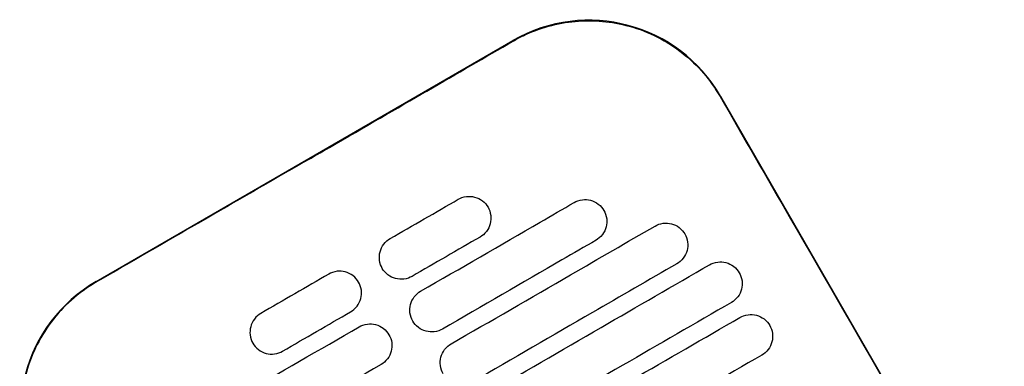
# Model space of a CAD drawing. Header units: metres. Extents: x 15.2 to 54.2, y -39.7 to 1.1.
# Tile 11 of 256: x 20.5555 to 20.7499, y -37.0842 to -37.0159. Entities that reach past the tile are written whole.
import ezdxf

# ---------------------------------------------------------------- set-up
doc = ezdxf.new("R2010")
doc.units = ezdxf.units.M
doc.header["$MEASUREMENT"] = 0
doc.layers.add('2D', color=252, linetype='Continuous')

# ---------------------------------------------------------------- blocks, each defined once
blk = doc.blocks.new('2D_QYOS_150')
for p, q in [((0.31045, -0.27956, 0.012), (0.39271, -0.23204, 0.012)), ((0.4337, -0.24301, 0.012), (0.48972, -0.33999, 0.012))]:
    blk.add_line(p, q)
for centre, start, end in [((0.40772, -0.25802, 0.012), 30.0135, 120.0135), ((0.32546, -0.30554, 0.012), 120.0135, 210.0135)]:
    blk.add_arc(centre, 0.03, start, end)
for points, knots in [([(0.39277, -0.23213, 0.012), (0.39343, -0.23175, 0.012), (0.3941, -0.2314, 0.012), (0.398, -0.22953, 0.012), (0.40145, -0.22857, 0.012), (0.40859, -0.22792, 0.012), (0.41221, -0.22824, 0.012), (0.41953, -0.23026, 0.012), (0.42313, -0.23209, 0.012), (0.42922, -0.23691, 0.012), (0.43172, -0.23979, 0.012), (0.4336, -0.24306, 0.012)], [-8.20809, -8.20809, -8.20809, -8.20809, -7.978943, -7.978943, -6.912231, -6.912231, -5.830065, -5.830065, -4.632711, -4.632711, -3.498654, -3.498654, -3.498654, -3.498654]), ([(0.35164, -0.2559, 0.012), (0.35327, -0.25497, 0.012), (0.35489, -0.25403, 0.012), (0.3704, -0.24506, 0.012), (0.38179, -0.23848, 0.012), (0.39277, -0.23213, 0.012)], [-12.071476, -12.071476, -12.071476, -12.071476, -11.509189, -11.509189, -6.696301, -6.696301, -6.696301, -6.696301]), ([(0.4336, -0.24306, 0.012), (0.43816, -0.25096, 0.012), (0.44289, -0.25916, 0.012), (0.46154, -0.29146, 0.012), (0.47558, -0.31576, 0.012), (0.48963, -0.34005, 0.012)], [-3.18138, -3.18138, -3.18138, -3.18138, -2.673929, -2.673929, -1.133377, -1.133377, -1.133377, -1.133377]), ([(0.3745, -0.28148, 0.012), (0.38237, -0.27694, 0.012), (0.39023, -0.27239, 0.012), (0.40034, -0.26655, 0.012), (0.40258, -0.26526, 0.012), (0.40481, -0.26397, 0.012)], [0.699452, 0.699452, 0.699452, 0.699452, 3.425217, 3.425217, 4.200582, 4.200582, 4.200582, 4.200582]), ([(0.38193, -0.26333, 0.012), (0.38235, -0.26309, 0.012), (0.3829, -0.26287, 0.012), (0.38408, -0.26272, 0.012), (0.38463, -0.26276, 0.012), (0.38571, -0.26304, 0.012), (0.38623, -0.26329, 0.012), (0.38719, -0.26402, 0.012), (0.38755, -0.26448, 0.012), (0.3878, -0.26491, 0.012)], [-0.5513269, -0.5513269, -0.5513269, -0.5513269, -0.4030891, -0.4030891, -0.2776846, -0.2776846, -0.1471626, -0.1471626, 0, 0, 0, 0]), ([(0.40481, -0.26397, 0.012), (0.40524, -0.26372, 0.012), (0.40579, -0.26351, 0.012), (0.40697, -0.26336, 0.012), (0.40752, -0.26339, 0.012), (0.4086, -0.26368, 0.012), (0.40911, -0.26393, 0.012), (0.41007, -0.26466, 0.012), (0.41044, -0.26512, 0.012), (0.41068, -0.26554, 0.012)], [-0.5513875, -0.5513875, -0.5513875, -0.5513875, -0.4031047, -0.4031047, -0.2776919, -0.2776919, -0.1471638, -0.1471638, 0, 0, 0, 0]), ([(0.3878, -0.26491, 0.012), (0.38804, -0.26533, 0.012), (0.38826, -0.26588, 0.012), (0.38841, -0.26707, 0.012), (0.38837, -0.26762, 0.012), (0.38809, -0.2687, 0.012), (0.38784, -0.26921, 0.012), (0.38711, -0.27017, 0.012), (0.38665, -0.27053, 0.012), (0.38623, -0.27078, 0.012)], [-0.5553938, -0.5553938, -0.5553938, -0.5553938, -0.4045733, -0.4045733, -0.2782728, -0.2782728, -0.147221, -0.147221, 0, 0, 0, 0]), ([(0.41068, -0.26554, 0.012), (0.41093, -0.26597, 0.012), (0.41115, -0.26652, 0.012), (0.4113, -0.26771, 0.012), (0.41126, -0.26826, 0.012), (0.41098, -0.26933, 0.012), (0.41073, -0.26985, 0.012), (0.41, -0.27081, 0.012), (0.40954, -0.27117, 0.012), (0.40912, -0.27142, 0.012)], [-0.5553353, -0.5553353, -0.5553353, -0.5553353, -0.4045593, -0.4045593, -0.278267, -0.278267, -0.1472205, -0.1472205, 0, 0, 0, 0]), ([(0.42077, -0.26861, 0.012), (0.4212, -0.26836, 0.012), (0.42175, -0.26815, 0.012), (0.42293, -0.268, 0.012), (0.42348, -0.26803, 0.012), (0.42456, -0.26831, 0.012), (0.42507, -0.26857, 0.012), (0.42603, -0.2693, 0.012), (0.4264, -0.26976, 0.012), (0.42664, -0.27018, 0.012)], [-0.5514248, -0.5514248, -0.5514248, -0.5514248, -0.4031161, -0.4031161, -0.2776965, -0.2776965, -0.1471644, -0.1471644, 0, 0, 0, 0]), ([(0.3805, -0.29187, 0.012), (0.38837, -0.28733, 0.012), (0.39624, -0.28278, 0.012), (0.40966, -0.27503, 0.012), (0.41522, -0.27182, 0.012), (0.42077, -0.26861, 0.012)], [0.699452, 0.699452, 0.699452, 0.699452, 3.42526, 3.42526, 5.350619, 5.350619, 5.350619, 5.350619]), ([(0.36693, -0.27696, 0.012), (0.36668, -0.27654, 0.012), (0.36646, -0.27599, 0.012), (0.36631, -0.2748, 0.012), (0.36635, -0.27425, 0.012), (0.36663, -0.27317, 0.012), (0.36688, -0.27265, 0.012), (0.36761, -0.2717, 0.012), (0.36807, -0.27134, 0.012), (0.3685, -0.27109, 0.012)], [-0.5554178, -0.5554178, -0.5554178, -0.5554178, -0.4045751, -0.4045751, -0.2782741, -0.2782741, -0.1472211, -0.1472211, 0, 0, 0, 0]), ([(0.40912, -0.27142, 0.012), (0.40688, -0.27271, 0.012), (0.40464, -0.274, 0.012), (0.39453, -0.27984, 0.012), (0.38667, -0.28438, 0.012), (0.3788, -0.28893, 0.012)], [2.649916, 2.649916, 2.649916, 2.649916, 3.425249, 3.425249, 6.151046, 6.151046, 6.151046, 6.151046]), ([(0.42664, -0.27018, 0.012), (0.42689, -0.2706, 0.012), (0.42711, -0.27116, 0.012), (0.42726, -0.27234, 0.012), (0.42722, -0.2729, 0.012), (0.42694, -0.27397, 0.012), (0.42669, -0.27449, 0.012), (0.42596, -0.27544, 0.012), (0.4255, -0.27581, 0.012), (0.42508, -0.27605, 0.012)], [-0.5553003, -0.5553003, -0.5553003, -0.5553003, -0.4045497, -0.4045497, -0.2782639, -0.2782639, -0.1472208, -0.1472208, 0, 0, 0, 0]), ([(0.43154, -0.27625, 0.012), (0.43196, -0.276, 0.012), (0.43251, -0.27579, 0.012), (0.43369, -0.27564, 0.012), (0.43425, -0.27567, 0.012), (0.43532, -0.27595, 0.012), (0.43584, -0.27621, 0.012), (0.4368, -0.27694, 0.012), (0.43716, -0.2774, 0.012), (0.43741, -0.27782, 0.012)], [-0.5514378, -0.5514378, -0.5514378, -0.5514378, -0.4031217, -0.4031217, -0.2776979, -0.2776979, -0.1471642, -0.1471642, 0, 0, 0, 0]), ([(0.36225, -0.27966, 0.012), (0.36201, -0.27924, 0.012), (0.36164, -0.27878, 0.012), (0.36068, -0.27805, 0.012), (0.36016, -0.27779, 0.012), (0.35909, -0.27751, 0.012), (0.35853, -0.27748, 0.012), (0.35735, -0.27763, 0.012), (0.35681, -0.27784, 0.012), (0.35638, -0.27809, 0.012)], [0, 0, 0, 0, 0.1471605, 0.1471605, 0.2776781, 0.2776781, 0.4030803, 0.4030803, 0.5512777, 0.5512777, 0.5512777, 0.5512777]), ([(0.3728, -0.27854, 0.012), (0.37237, -0.27878, 0.012), (0.37183, -0.279, 0.012), (0.37064, -0.27915, 0.012), (0.37009, -0.27911, 0.012), (0.36902, -0.27883, 0.012), (0.3685, -0.27858, 0.012), (0.36754, -0.27785, 0.012), (0.36717, -0.27739, 0.012), (0.36693, -0.27696, 0.012)], [-0.5512937, -0.5512937, -0.5512937, -0.5512937, -0.403082, -0.403082, -0.27768, -0.27768, -0.1471612, -0.1471612, 0, 0, 0, 0]), ([(0.42508, -0.27605, 0.012), (0.41952, -0.27926, 0.012), (0.41396, -0.28247, 0.012), (0.40054, -0.29023, 0.012), (0.39267, -0.29477, 0.012), (0.3848, -0.29932, 0.012)], [1.499949, 1.499949, 1.499949, 1.499949, 3.425284, 3.425284, 6.151116, 6.151116, 6.151116, 6.151116]), ([(0.3865, -0.30226, 0.012), (0.39437, -0.29772, 0.012), (0.40224, -0.29317, 0.012), (0.41725, -0.2845, 0.012), (0.42439, -0.28037, 0.012), (0.43154, -0.27625, 0.012)], [0.699452, 0.699452, 0.699452, 0.699452, 3.425292, 3.425292, 5.900643, 5.900643, 5.900643, 5.900643]), ([(0.43741, -0.27782, 0.012), (0.43765, -0.27824, 0.012), (0.43787, -0.2788, 0.012), (0.43802, -0.27998, 0.012), (0.43798, -0.28054, 0.012), (0.4377, -0.28161, 0.012), (0.43745, -0.28213, 0.012), (0.43672, -0.28308, 0.012), (0.43627, -0.28345, 0.012), (0.43584, -0.28369, 0.012)], [-0.5552876, -0.5552876, -0.5552876, -0.5552876, -0.4045446, -0.4045446, -0.2782629, -0.2782629, -0.1472212, -0.1472212, 0, 0, 0, 0]), ([(0.31051, -0.27965, 0.012), (0.31045, -0.27969, 0.012), (0.31039, -0.27972, 0.012), (0.30692, -0.28176, 0.012), (0.30394, -0.28442, 0.012), (0.29919, -0.29074, 0.012), (0.29746, -0.29433, 0.012), (0.2956, -0.30164, 0.012), (0.29535, -0.30525, 0.012), (0.29607, -0.31177, 0.012), (0.29684, -0.31465, 0.012), (0.29847, -0.31844, 0.012), (0.299, -0.31948, 0.012), (0.29958, -0.32049, 0.012)], [8.273299, 8.273299, 8.273299, 8.273299, 8.293543, 8.293543, 9.48086, 9.48086, 10.665623, 10.665623, 11.74288, 11.74288, 12.632334, 12.632334, 12.981673, 12.981673, 12.981673, 12.981673]), ([(0.36068, -0.28553, 0.012), (0.36111, -0.28529, 0.012), (0.36157, -0.28492, 0.012), (0.36229, -0.28397, 0.012), (0.36255, -0.28345, 0.012), (0.36283, -0.28238, 0.012), (0.36286, -0.28183, 0.012), (0.36272, -0.28064, 0.012), (0.3625, -0.28008, 0.012), (0.36225, -0.27966, 0.012)], [0, 0, 0, 0, 0.1472222, 0.1472222, 0.2782773, 0.2782773, 0.4045795, 0.4045795, 0.5554397, 0.5554397, 0.5554397, 0.5554397]), ([(0.37293, -0.28735, 0.012), (0.37269, -0.28693, 0.012), (0.37247, -0.28638, 0.012), (0.37232, -0.28519, 0.012), (0.37235, -0.28464, 0.012), (0.37264, -0.28356, 0.012), (0.37289, -0.28305, 0.012), (0.37362, -0.28209, 0.012), (0.37407, -0.28173, 0.012), (0.3745, -0.28148, 0.012)], [-0.5553983, -0.5553983, -0.5553983, -0.5553983, -0.4045681, -0.4045681, -0.278271, -0.278271, -0.1472202, -0.1472202, 0, 0, 0, 0]), ([(0.43584, -0.28369, 0.012), (0.4287, -0.28782, 0.012), (0.42155, -0.29195, 0.012), (0.40654, -0.30062, 0.012), (0.39867, -0.30516, 0.012), (0.3908, -0.30971, 0.012)], [0.949973, 0.949973, 0.949973, 0.949973, 3.425307, 3.425307, 6.151164, 6.151164, 6.151164, 6.151164]), ([(0.34295, -0.28585, 0.012), (0.34253, -0.28609, 0.012), (0.34207, -0.28646, 0.012), (0.34134, -0.28741, 0.012), (0.34109, -0.28793, 0.012), (0.34081, -0.289, 0.012), (0.34077, -0.28956, 0.012), (0.34092, -0.29074, 0.012), (0.34114, -0.2913, 0.012), (0.34138, -0.29172, 0.012)], [0, 0, 0, 0, 0.147223, 0.147223, 0.2782783, 0.2782783, 0.4045781, 0.4045781, 0.5554474, 0.5554474, 0.5554474, 0.5554474]), ([(0.3788, -0.28893, 0.012), (0.37838, -0.28917, 0.012), (0.37783, -0.28939, 0.012), (0.37665, -0.28954, 0.012), (0.37609, -0.2895, 0.012), (0.37502, -0.28922, 0.012), (0.3745, -0.28897, 0.012), (0.37354, -0.28824, 0.012), (0.37318, -0.28778, 0.012), (0.37293, -0.28735, 0.012)], [-0.5513071, -0.5513071, -0.5513071, -0.5513071, -0.4030846, -0.4030846, -0.2776802, -0.2776802, -0.1471604, -0.1471604, 0, 0, 0, 0]), ([(0.39251, -0.31265, 0.012), (0.40037, -0.30811, 0.012), (0.40824, -0.30356, 0.012), (0.42325, -0.29489, 0.012), (0.4304, -0.29076, 0.012), (0.43754, -0.28664, 0.012)], [0.699452, 0.699452, 0.699452, 0.699452, 3.425313, 3.425313, 5.900643, 5.900643, 5.900643, 5.900643]), ([(0.43754, -0.28664, 0.012), (0.43796, -0.28639, 0.012), (0.43851, -0.28618, 0.012), (0.43969, -0.28603, 0.012), (0.44025, -0.28606, 0.012), (0.44132, -0.28634, 0.012), (0.44184, -0.2866, 0.012), (0.4428, -0.28733, 0.012), (0.44317, -0.28779, 0.012), (0.44341, -0.28821, 0.012)], [-0.5514274, -0.5514274, -0.5514274, -0.5514274, -0.4031209, -0.4031209, -0.2776962, -0.2776962, -0.1471634, -0.1471634, 0, 0, 0, 0]), ([(0.33207, -0.30599, 0.012), (0.33431, -0.3047, 0.012), (0.33654, -0.30341, 0.012), (0.34665, -0.29757, 0.012), (0.35452, -0.29302, 0.012), (0.36238, -0.28848, 0.012)], [2.649852, 2.649852, 2.649852, 2.649852, 3.425217, 3.425217, 6.150983, 6.150983, 6.150983, 6.150983]), ([(0.36238, -0.28848, 0.012), (0.36281, -0.28823, 0.012), (0.36336, -0.28802, 0.012), (0.36454, -0.28787, 0.012), (0.36509, -0.2879, 0.012), (0.36617, -0.28819, 0.012), (0.36668, -0.28844, 0.012), (0.36764, -0.28917, 0.012), (0.36801, -0.28963, 0.012), (0.36825, -0.29005, 0.012)], [-0.5512944, -0.5512944, -0.5512944, -0.5512944, -0.4030833, -0.4030833, -0.2776787, -0.2776787, -0.1471599, -0.1471599, 0, 0, 0, 0]), ([(0.44341, -0.28821, 0.012), (0.44366, -0.28864, 0.012), (0.44388, -0.28919, 0.012), (0.44402, -0.29037, 0.012), (0.44399, -0.29093, 0.012), (0.44371, -0.292, 0.012), (0.44345, -0.29252, 0.012), (0.44273, -0.29347, 0.012), (0.44227, -0.29384, 0.012), (0.44184, -0.29408, 0.012)], [-0.5552953, -0.5552953, -0.5552953, -0.5552953, -0.4045437, -0.4045437, -0.2782634, -0.2782634, -0.1472215, -0.1472215, 0, 0, 0, 0]), ([(0.36825, -0.29005, 0.012), (0.3685, -0.29048, 0.012), (0.36872, -0.29103, 0.012), (0.36887, -0.29222, 0.012), (0.36883, -0.29277, 0.012), (0.36855, -0.29384, 0.012), (0.3683, -0.29436, 0.012), (0.36757, -0.29532, 0.012), (0.36711, -0.29568, 0.012), (0.36669, -0.29593, 0.012)], [-0.5554159, -0.5554159, -0.5554159, -0.5554159, -0.4045716, -0.4045716, -0.2782736, -0.2782736, -0.1472211, -0.1472211, 0, 0, 0, 0]), ([(0.34138, -0.29172, 0.012), (0.34163, -0.29214, 0.012), (0.34199, -0.2926, 0.012), (0.34295, -0.29333, 0.012), (0.34347, -0.29359, 0.012), (0.34455, -0.29387, 0.012), (0.3451, -0.2939, 0.012), (0.34628, -0.29375, 0.012), (0.34683, -0.29354, 0.012), (0.34725, -0.29329, 0.012)], [0, 0, 0, 0, 0.1471602, 0.1471602, 0.2776775, 0.2776775, 0.4030818, 0.4030818, 0.5512681, 0.5512681, 0.5512681, 0.5512681]), ([(0.37893, -0.29774, 0.012), (0.37869, -0.29732, 0.012), (0.37847, -0.29677, 0.012), (0.37832, -0.29558, 0.012), (0.37836, -0.29503, 0.012), (0.37864, -0.29395, 0.012), (0.37889, -0.29344, 0.012), (0.37962, -0.29248, 0.012), (0.38008, -0.29212, 0.012), (0.3805, -0.29187, 0.012)], [-0.5553838, -0.5553838, -0.5553838, -0.5553838, -0.4045626, -0.4045626, -0.2782686, -0.2782686, -0.1472195, -0.1472195, 0, 0, 0, 0]), ([(0.44184, -0.29408, 0.012), (0.4347, -0.29821, 0.012), (0.42755, -0.30234, 0.012), (0.41254, -0.31101, 0.012), (0.40467, -0.31556, 0.012), (0.39681, -0.3201, 0.012)], [0.949998, 0.949998, 0.949998, 0.949998, 3.42532, 3.42532, 6.151189, 6.151189, 6.151189, 6.151189]), ([(0.36669, -0.29593, 0.012), (0.35882, -0.30047, 0.012), (0.35095, -0.30501, 0.012), (0.34085, -0.31085, 0.012), (0.33861, -0.31215, 0.012), (0.33637, -0.31344, 0.012)], [0.699452, 0.699452, 0.699452, 0.699452, 3.425249, 3.425249, 4.200582, 4.200582, 4.200582, 4.200582])]:
    blk.add_open_spline(points, degree=3, knots=knots)
for points in [[(0.35164, -0.2559, 0.012), (0.33793, -0.26382, 0.012), (0.32422, -0.27174, 0.012), (0.31051, -0.27965, 0.012)], [(0.3685, -0.27109, 0.012), (0.37297, -0.2685, 0.012), (0.37745, -0.26592, 0.012), (0.38193, -0.26333, 0.012)], [(0.38623, -0.27078, 0.012), (0.38175, -0.27336, 0.012), (0.37727, -0.27595, 0.012), (0.3728, -0.27854, 0.012)], [(0.35638, -0.27809, 0.012), (0.35191, -0.28067, 0.012), (0.34743, -0.28326, 0.012), (0.34295, -0.28585, 0.012)], [(0.34725, -0.29329, 0.012), (0.35173, -0.29071, 0.012), (0.35621, -0.28812, 0.012), (0.36068, -0.28553, 0.012)]]:
    blk.add_open_spline(points, degree=3)
blk = doc.blocks.new('ae1b6542-e8ff-4f71-b3f1-bfd580268417')
at = {"layer": '2D'}
blk.add_blockref('2D_QYOS_150', (-0.77501, 0.54133, 0.012), dxfattribs=at)

msp = doc.modelspace()

# ---------------------------------------------------------------- block references
msp.add_blockref('ae1b6542-e8ff-4f71-b3f1-bfd580268417', (21.03518, -37.32927))

doc.saveas('drawing.dxf')
